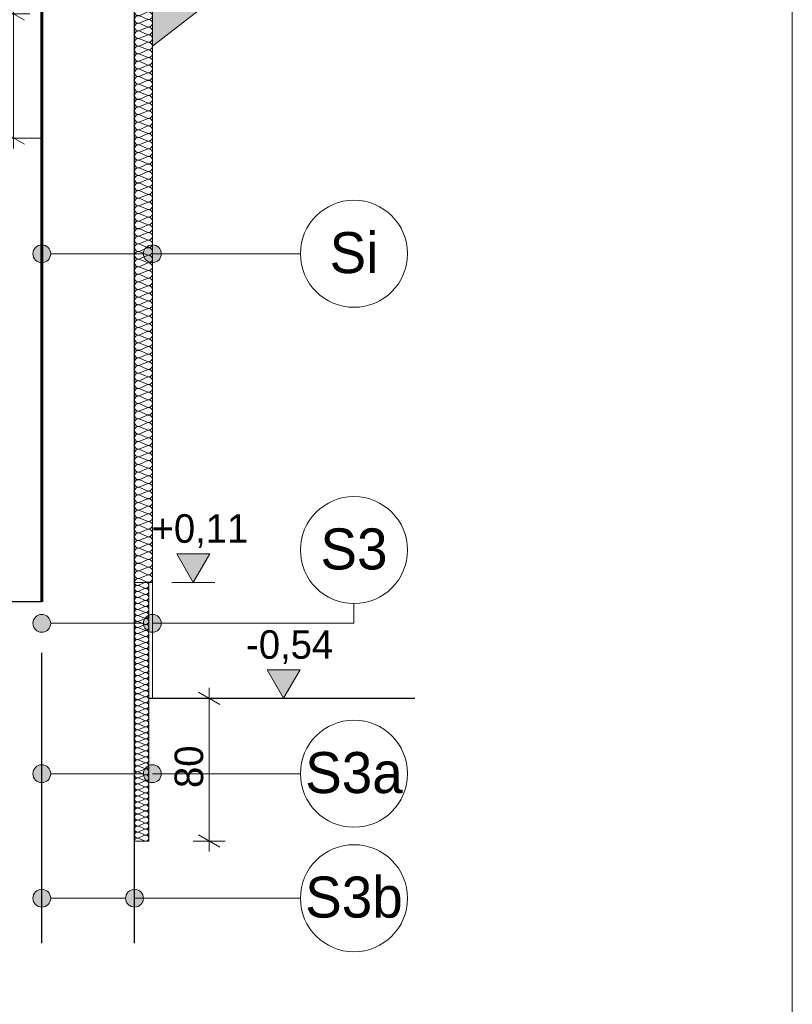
# Model space of a CAD drawing. Extents: x -723047 to -356759, y -30024 to 53940.
# Tile 21 of 121: x -686627 to -682297, y -14584 to -9067. Entities that reach past the tile are written whole.
import ezdxf

# ---------------------------------------------------------------- set-up
doc = ezdxf.new("R2010")
doc.units = 0
doc.header["$MEASUREMENT"] = 0
doc.linetypes.add('Przerywana', pattern=[320, 160, -160])
for name, color, linetype, lineweight, true_color in [('Arch kolorystyka_Nr_Pióra__104', 7, 'Continuous', 13, 0x876532), ('Inwent Izolacje_Nr_Pióra__2', 7, 'Continuous', 13, 0x7f7f7f), ('Inwent Izolacje_Nr_Pióra__29', 7, 'Continuous', 9, 0x3dad99), ('INWENT.ŚCIANY_Nr_Pióra__3', 7, 'Continuous', 13, 0xff6600)]:
    doc.layers.add(name, color=color, linetype=linetype, lineweight=lineweight, true_color=true_color)
for name, color, linetype in [('Arch opisy', 7, 'Continuous'), ('Inwent Izolacje', 7, 'Continuous'), ('INWENT WYMIARY', 7, 'Continuous')]:
    doc.layers.add(name, color=color, linetype=linetype)
for name, color, linetype, lineweight in [('Arch opisy_Nr_Pióra__1', 7, 'Continuous', 25), ('Arch opisy_Nr_Pióra__21', 7, 'Continuous', 9), ('ARCH TABELA_Nr_Pióra__21', 7, 'Continuous', 9), ('INWENT BALUSTRADY_Nr_Pióra__21', 7, 'Continuous', 9), ('INWENT KONST. DREWNIANA_Nr_Pióra__1', 7, 'Continuous', 25), ('INWENT TEREN_Nr_Pióra__1', 7, 'Continuous', 25), ('INWENT WYMIARY_Nr_Pióra__21', 7, 'Continuous', 9), ('INWENT. OKNA_Nr_Pióra__21', 7, 'Continuous', 9), ('INWENT.ŚCIANY_Nr_Pióra__1', 7, 'Continuous', 25), ('INWENT.ŚCIANY_Nr_Pióra__20', 1, 'Continuous', 60), ('INWENT.ŚCIANY_Nr_Pióra__21', 7, 'Continuous', 9)]:
    doc.layers.add(name, color=color, linetype=linetype, lineweight=lineweight)
doc.styles.add('GENERATED_STYLE_2', font='txt')
doc.styles.add('GENERATED_STYLE_4', font='txt')
doc.dimstyles.new('GENERATED_STYLE__2', dxfattribs={"dimtxt": 160.000002, "dimasz": 91.2, "dimexe": 0.18, "dimexo": 0, "dimgap": 0.09, "dimtad": 1, "dimdec": 0, "dimlfac": 0.1, "dimzin": 0, "dimdsep": 46, "dimtxsty": 'GENERATED_STYLE_2', "dimblk": 'ARROWHEAD_2', "dimblk1": 'ARROWHEAD_2', "dimblk2": 'ARROWHEAD_2', "dimcen": 0.09, "dimclrd": 7, "dimclre": 7, "dimclrt": 7, "dimazin": 0, "dimtfac": 1, "dimtdec": 4, "dimtmove": 0, "dimatfit": 3, "dimfxl": 0, "dimtolj": 1, "dimtzin": 0, "dimarcsym": 0})

# ---------------------------------------------------------------- blocks, each defined once
blk = doc.blocks.new('Izolacja cieplna 14_250', base_point=(-685983.4, -8809.6))
at = {"layer": 'Inwent Izolacje_Nr_Pióra__2', "linetype": 'Continuous'}
for p, q in [((-685913.2, -8811.4), (-685953.6, -8829.1)), ((-685953.6, -8832.7), (-685913.2, -8850.4)), ((-685913.2, -8854), (-685953.6, -8871.8)), ((-685953.6, -8875.3), (-685913.2, -8893.1)), ((-685913.2, -8896.7), (-685953.6, -8914.4)), ((-685953.6, -8918), (-685913.2, -8935.7)), ((-685913.2, -8939.3), (-685953.6, -8957)), ((-685953.6, -8960.6), (-685913.2, -8978.3)), ((-685913.2, -8981.9), (-685953.6, -8999.6)), ((-685953.6, -9003.2), (-685913.2, -9020.9)), ((-685913.2, -9024.5), (-685953.6, -9042.3)), ((-685953.6, -9045.8), (-685913.2, -9063.6)), ((-685913.2, -9067.2), (-685953.6, -9084.9)), ((-685953.6, -9088.5), (-685913.2, -9106.2)), ((-685913.2, -9109.8), (-685953.6, -9127.5)), ((-685953.6, -9131.1), (-685913.2, -9148.8)), ((-685913.2, -9152.4), (-685953.6, -9170.1)), ((-685953.6, -9173.7), (-685913.2, -9191.4)), ((-685913.2, -9195), (-685953.6, -9212.8)), ((-685953.6, -9216.3), (-685913.2, -9234.1)), ((-685913.2, -9237.7), (-685953.6, -9255.4)), ((-685953.6, -9259), (-685913.2, -9276.7)), ((-685913.2, -9280.3), (-685953.6, -9298)), ((-685953.6, -9301.6), (-685913.2, -9319.3)), ((-685913.2, -9322.9), (-685953.6, -9340.6)), ((-685953.6, -9344.2), (-685913.2, -9361.9)), ((-685913.2, -9365.5), (-685953.6, -9383.3)), ((-685953.6, -9386.8), (-685913.2, -9404.6)), ((-685913.2, -9408.2), (-685953.6, -9425.9)), ((-685953.6, -9429.5), (-685913.2, -9447.2)), ((-685913.2, -9450.8), (-685953.6, -9468.5)), ((-685953.6, -9472.1), (-685913.2, -9489.8)), ((-685913.2, -9493.4), (-685953.6, -9511.1)), ((-685953.6, -9514.7), (-685913.2, -9532.4)), ((-685913.2, -9536), (-685953.6, -9553.8)), ((-685953.6, -9557.3), (-685913.2, -9575.1)), ((-685913.2, -9578.7), (-685953.6, -9596.4)), ((-685953.6, -9600), (-685913.2, -9617.7)), ((-685913.2, -9621.3), (-685953.6, -9639)), ((-685953.6, -9642.6), (-685913.2, -9660.3)), ((-685913.2, -9663.9), (-685953.6, -9681.6)), ((-685953.6, -9685.2), (-685913.2, -9702.9)), ((-685913.2, -9706.5), (-685953.6, -9724.3)), ((-685953.6, -9727.8), (-685913.2, -9745.6)), ((-685913.2, -9749.2), (-685953.6, -9766.9)), ((-685953.6, -9770.5), (-685913.2, -9788.2)), ((-685913.2, -9791.8), (-685953.6, -9809.5)), ((-685953.6, -9813.1), (-685913.2, -9830.8)), ((-685913.2, -9834.4), (-685953.6, -9852.1)), ((-685953.6, -9855.7), (-685913.2, -9873.4)), ((-685913.2, -9877), (-685953.6, -9894.8)), ((-685953.6, -9898.3), (-685913.2, -9916.1)), ((-685913.2, -9919.7), (-685953.6, -9937.4)), ((-685953.6, -9941), (-685913.2, -9958.7)), ((-685913.2, -9962.3), (-685953.6, -9980)), ((-685953.6, -9983.6), (-685913.2, -10001.3)), ((-685913.2, -10004.9), (-685953.6, -10022.6)), ((-685953.6, -10026.2), (-685913.2, -10043.9)), ((-685913.2, -10047.5), (-685953.6, -10065.3)), ((-685953.6, -10068.8), (-685913.2, -10086.6)), ((-685913.2, -10090.2), (-685953.6, -10107.9)), ((-685953.6, -10111.5), (-685913.2, -10129.2)), ((-685913.2, -10132.8), (-685953.6, -10150.5)), ((-685953.6, -10154.1), (-685913.2, -10171.8)), ((-685913.2, -10175.4), (-685953.6, -10193.1)), ((-685953.6, -10196.7), (-685913.2, -10214.4)), ((-685913.2, -10218), (-685953.6, -10235.8)), ((-685953.6, -10239.3), (-685913.2, -10257.1)), ((-685913.2, -10260.7), (-685953.6, -10278.4)), ((-685953.6, -10282), (-685913.2, -10299.7)), ((-685913.2, -10303.3), (-685953.6, -10321)), ((-685953.6, -10324.6), (-685913.2, -10342.3)), ((-685913.2, -10345.9), (-685953.6, -10363.6)), ((-685953.6, -10367.2), (-685913.2, -10384.9)), ((-685913.2, -10388.5), (-685953.6, -10406.3)), ((-685953.6, -10409.8), (-685913.2, -10427.6)), ((-685913.2, -10431.2), (-685953.6, -10448.9)), ((-685953.6, -10452.5), (-685913.2, -10470.2)), ((-685913.2, -10473.8), (-685953.6, -10491.5)), ((-685953.6, -10495.1), (-685913.2, -10512.8)), ((-685913.2, -10516.4), (-685953.6, -10534.1)), ((-685953.6, -10537.7), (-685913.2, -10555.4)), ((-685913.2, -10559), (-685953.6, -10576.8)), ((-685953.6, -10580.3), (-685913.2, -10598.1)), ((-685913.2, -10601.7), (-685953.6, -10619.4)), ((-685953.6, -10623), (-685913.2, -10640.7)), ((-685913.2, -10644.3), (-685953.6, -10662)), ((-685953.6, -10665.6), (-685913.2, -10683.3)), ((-685913.2, -10686.9), (-685953.6, -10704.6)), ((-685953.6, -10708.2), (-685913.2, -10725.9)), ((-685913.2, -10729.5), (-685953.6, -10747.3)), ((-685953.6, -10750.8), (-685913.2, -10768.6)), ((-685913.2, -10772.2), (-685953.6, -10789.9)), ((-685953.6, -10793.5), (-685913.2, -10811.2)), ((-685913.2, -10814.8), (-685953.6, -10832.5)), ((-685953.6, -10836.1), (-685913.2, -10853.8)), ((-685913.2, -10857.4), (-685953.6, -10875.1)), ((-685953.6, -10878.7), (-685913.2, -10896.4)), ((-685913.2, -10900), (-685953.6, -10917.8)), ((-685953.6, -10921.3), (-685913.2, -10939.1)), ((-685913.2, -10942.7), (-685953.6, -10960.4)), ((-685953.6, -10964), (-685913.2, -10981.7)), ((-685913.2, -10985.3), (-685953.6, -11003)), ((-685953.6, -11006.6), (-685913.2, -11024.3)), ((-685913.2, -11027.9), (-685953.6, -11045.6)), ((-685953.6, -11049.2), (-685913.2, -11066.9)), ((-685913.2, -11070.5), (-685953.6, -11088.3)), ((-685953.6, -11091.8), (-685913.2, -11109.6)), ((-685913.2, -11113.2), (-685953.6, -11130.9)), ((-685953.6, -11134.5), (-685913.2, -11152.2)), ((-685913.2, -11155.8), (-685953.6, -11173.5)), ((-685953.6, -11177.1), (-685913.2, -11194.8)), ((-685913.2, -11198.4), (-685953.6, -11216.1)), ((-685953.6, -11219.7), (-685913.2, -11237.4)), ((-685913.2, -11241), (-685953.6, -11258.8)), ((-685953.6, -11262.3), (-685913.2, -11280.1)), ((-685913.2, -11283.7), (-685953.6, -11301.4)), ((-685953.6, -11305), (-685913.2, -11322.7)), ((-685913.2, -11326.3), (-685953.6, -11344)), ((-685953.6, -11347.6), (-685913.2, -11365.3)), ((-685913.2, -11368.9), (-685953.6, -11386.6)), ((-685953.6, -11390.2), (-685913.2, -11407.9)), ((-685913.2, -11411.5), (-685953.6, -11429.3)), ((-685953.6, -11432.8), (-685913.2, -11450.6)), ((-685913.2, -11454.2), (-685953.6, -11471.9)), ((-685953.6, -11475.5), (-685913.2, -11493.2)), ((-685913.2, -11496.8), (-685953.6, -11514.5)), ((-685953.6, -11518.1), (-685913.2, -11535.8)), ((-685913.2, -11539.4), (-685953.6, -11557.1)), ((-685953.6, -11560.7), (-685913.2, -11578.4)), ((-685913.2, -11582), (-685953.6, -11599.8)), ((-685953.6, -11603.3), (-685913.2, -11621.1)), ((-685913.2, -11624.7), (-685953.6, -11642.4)), ((-685953.6, -11646), (-685913.2, -11663.7)), ((-685913.2, -11667.3), (-685953.6, -11685)), ((-685953.6, -11688.6), (-685913.2, -11706.3)), ((-685913.2, -11709.9), (-685953.6, -11727.6)), ((-685953.6, -11731.2), (-685913.2, -11748.9)), ((-685913.2, -11752.5), (-685953.6, -11770.3)), ((-685953.6, -11773.8), (-685913.2, -11791.6)), ((-685913.2, -11795.2), (-685953.6, -11812.9)), ((-685953.6, -11816.5), (-685913.2, -11834.2)), ((-685913.2, -11837.8), (-685953.6, -11855.5)), ((-685953.6, -11859.1), (-685913.2, -11876.8)), ((-685913.2, -11880.4), (-685953.6, -11898.1)), ((-685953.6, -11901.7), (-685913.2, -11919.4)), ((-685913.2, -11923), (-685953.6, -11940.8)), ((-685953.6, -11944.3), (-685913.2, -11962.1)), ((-685913.2, -11965.7), (-685953.6, -11983.4)), ((-685953.6, -11987), (-685913.2, -12004.7)), ((-685913.2, -12008.3), (-685953.6, -12026)), ((-685953.6, -12029.6), (-685913.2, -12047.3)), ((-685913.2, -12050.9), (-685953.6, -12068.6)), ((-685953.6, -12072.2), (-685913.2, -12089.9)), ((-685913.2, -12093.5), (-685953.6, -12111.3)), ((-685953.6, -12114.8), (-685913.2, -12132.6)), ((-685913.2, -12136.2), (-685953.6, -12153.9)), ((-685953.6, -12157.5), (-685913.2, -12175.2)), ((-685913.2, -12178.8), (-685953.6, -12196.5)), ((-685953.6, -12200.1), (-685913.2, -12217.8))]:
    blk.add_line(p, q, dxfattribs=at)
for centre, start_param, end_param in [((-685962.1, -8809.6), 4.712389, 6.695979), ((-685904.7, -8830.9), 5.870392, 9.837571), ((-685962.1, -8852.2), 2.7288, 6.695979), ((-685962.1, -8894.9), 2.7288, 6.695979), ((-685904.7, -8873.6), 5.870392, 9.837571), ((-685962.1, -8937.5), 2.7288, 6.695979), ((-685904.7, -8916.2), 5.870392, 9.837571), ((-685904.7, -8958.8), 5.870392, 9.837571), ((-685962.1, -8980.1), 2.7288, 6.695979), ((-685904.7, -9001.4), 5.870392, 9.837571), ((-685962.1, -9022.7), 2.7288, 6.695979), ((-685962.1, -9065.4), 2.7288, 6.695979), ((-685904.7, -9044.1), 5.870392, 9.837571), ((-685962.1, -9108), 2.7288, 6.695979), ((-685904.7, -9086.7), 5.870392, 9.837571), ((-685962.1, -9150.6), 2.7288, 6.695979), ((-685904.7, -9129.3), 5.870392, 9.837571), ((-685904.7, -9171.9), 5.870392, 9.837571), ((-685962.1, -9193.2), 2.7288, 6.695979), ((-685962.1, -9235.9), 2.7288, 6.695979), ((-685904.7, -9214.6), 5.870392, 9.837571), ((-685962.1, -9278.5), 2.7288, 6.695979), ((-685904.7, -9257.2), 5.870392, 9.837571), ((-685962.1, -9321.1), 2.7288, 6.695979), ((-685904.7, -9299.8), 5.870392, 9.837571), ((-685904.7, -9342.4), 5.870392, 9.837571), ((-685962.1, -9363.7), 2.7288, 6.695979), ((-685904.7, -9385.1), 5.870392, 9.837571), ((-685962.1, -9406.4), 2.7288, 6.695979), ((-685962.1, -9449), 2.7288, 6.695979), ((-685904.7, -9427.7), 5.870392, 9.837571), ((-685962.1, -9491.6), 2.7288, 6.695979), ((-685904.7, -9470.3), 5.870392, 9.837571), ((-685904.7, -9512.9), 5.870392, 9.837571), ((-685962.1, -9534.2), 2.7288, 6.695979), ((-685904.7, -9555.6), 5.870392, 9.837571), ((-685962.1, -9576.9), 2.7288, 6.695979), ((-685962.1, -9619.5), 2.7288, 6.695979), ((-685904.7, -9598.2), 5.870392, 9.837571), ((-685962.1, -9662.1), 2.7288, 6.695979), ((-685904.7, -9640.8), 5.870392, 9.837571), ((-685962.1, -9704.7), 2.7288, 6.695979), ((-685904.7, -9683.4), 5.870392, 9.837571), ((-685904.7, -9726.1), 5.870392, 9.837571), ((-685962.1, -9747.4), 2.7288, 6.695979), ((-685904.7, -9768.7), 5.870392, 9.837571), ((-685962.1, -9790), 2.7288, 6.695979), ((-685962.1, -9832.6), 2.7288, 6.695979), ((-685904.7, -9811.3), 5.870392, 9.837571), ((-685962.1, -9875.2), 2.7288, 6.695979), ((-685904.7, -9853.9), 5.870392, 9.837571), ((-685904.7, -9896.6), 5.870392, 9.837571), ((-685962.1, -9917.9), 2.7288, 6.695979), ((-685904.7, -9939.2), 5.870392, 9.837571), ((-685962.1, -9960.5), 2.7288, 6.695979), ((-685962.1, -10003.1), 2.7288, 6.695979), ((-685904.7, -9981.8), 5.870392, 9.837571), ((-685962.1, -10045.7), 2.7288, 6.695979), ((-685904.7, -10024.4), 5.870392, 9.837571), ((-685962.1, -10088.4), 2.7288, 6.695979), ((-685904.7, -10067.1), 5.870392, 9.837571), ((-685904.7, -10109.7), 5.870392, 9.837571), ((-685962.1, -10131), 2.7288, 6.695979), ((-685962.1, -10173.6), 2.7288, 6.695979), ((-685904.7, -10152.3), 5.870392, 9.837571), ((-685962.1, -10216.2), 2.7288, 6.695979), ((-685904.7, -10194.9), 5.870392, 9.837571), ((-685962.1, -10258.9), 2.7288, 6.695979), ((-685904.7, -10237.6), 5.870392, 9.837571), ((-685904.7, -10280.2), 5.870392, 9.837571), ((-685962.1, -10301.5), 2.7288, 6.695979), ((-685904.7, -10322.8), 5.870392, 9.837571), ((-685962.1, -10344.1), 2.7288, 6.695979), ((-685962.1, -10386.7), 2.7288, 6.695979), ((-685904.7, -10365.4), 5.870392, 9.837571), ((-685962.1, -10429.4), 2.7288, 6.695979), ((-685904.7, -10408.1), 5.870392, 9.837571), ((-685904.7, -10450.7), 5.870392, 9.837571), ((-685962.1, -10472), 2.7288, 6.695979), ((-685904.7, -10493.3), 5.870392, 9.837571), ((-685962.1, -10514.6), 2.7288, 6.695979), ((-685962.1, -10557.2), 2.7288, 6.695979), ((-685904.7, -10535.9), 5.870392, 9.837571), ((-685962.1, -10599.9), 2.7288, 6.695979), ((-685904.7, -10578.6), 5.870392, 9.837571), ((-685962.1, -10642.5), 2.7288, 6.695979), ((-685904.7, -10621.2), 5.870392, 9.837571), ((-685904.7, -10663.8), 5.870392, 9.837571), ((-685962.1, -10685.1), 2.7288, 6.695979), ((-685962.1, -10727.7), 2.7288, 6.695979), ((-685904.7, -10706.4), 5.870392, 9.837571), ((-685962.1, -10770.4), 2.7288, 6.695979), ((-685904.7, -10749.1), 5.870392, 9.837571), ((-685962.1, -10813), 2.7288, 6.695979), ((-685904.7, -10791.7), 5.870392, 9.837571), ((-685904.7, -10834.3), 5.870392, 9.837571), ((-685962.1, -10855.6), 2.7288, 6.695979), ((-685904.7, -10876.9), 5.870392, 9.837571), ((-685962.1, -10898.2), 2.7288, 6.695979), ((-685962.1, -10940.9), 2.7288, 6.695979), ((-685904.7, -10919.6), 5.870392, 9.837571), ((-685962.1, -10983.5), 2.7288, 6.695979), ((-685904.7, -10962.2), 5.870392, 9.837571), ((-685962.1, -11026.1), 2.7288, 6.695979), ((-685904.7, -11004.8), 5.870392, 9.837571), ((-685904.7, -11047.4), 5.870392, 9.837571), ((-685962.1, -11068.7), 2.7288, 6.695979), ((-685962.1, -11111.4), 2.7288, 6.695979), ((-685904.7, -11090.1), 5.870392, 9.837571), ((-685962.1, -11154), 2.7288, 6.695979), ((-685904.7, -11132.7), 5.870392, 9.837571), ((-685962.1, -11196.6), 2.7288, 6.695979), ((-685904.7, -11175.3), 5.870392, 9.837571), ((-685904.7, -11217.9), 5.870392, 9.837571), ((-685962.1, -11239.2), 2.7288, 6.695979), ((-685904.7, -11260.6), 5.870392, 9.837571), ((-685962.1, -11281.9), 2.7288, 6.695979), ((-685962.1, -11324.5), 2.7288, 6.695979), ((-685904.7, -11303.2), 5.870392, 9.837571), ((-685962.1, -11367.1), 2.7288, 6.695979), ((-685904.7, -11345.8), 5.870392, 9.837571), ((-685904.7, -11388.4), 5.870392, 9.837571), ((-685962.1, -11409.7), 2.7288, 6.695979), ((-685904.7, -11431.1), 5.870392, 9.837571), ((-685962.1, -11452.4), 2.7288, 6.695979), ((-685962.1, -11495), 2.7288, 6.695979), ((-685904.7, -11473.7), 5.870392, 9.837571), ((-685962.1, -11537.6), 2.7288, 6.695979), ((-685904.7, -11516.3), 5.870392, 9.837571), ((-685962.1, -11580.2), 2.7288, 6.695979), ((-685904.7, -11558.9), 5.870392, 9.837571), ((-685904.7, -11601.6), 5.870392, 9.837571), ((-685962.1, -11622.9), 2.7288, 6.695979), ((-685962.1, -11665.5), 2.7288, 6.695979), ((-685904.7, -11644.2), 5.870392, 9.837571), ((-685962.1, -11708.1), 2.7288, 6.695979), ((-685904.7, -11686.8), 5.870392, 9.837571), ((-685962.1, -11750.7), 2.7288, 6.695979), ((-685904.7, -11729.4), 5.870392, 9.837571), ((-685904.7, -11772.1), 5.870392, 9.837571), ((-685962.1, -11793.4), 2.7288, 6.695979), ((-685904.7, -11814.7), 5.870392, 9.837571), ((-685962.1, -11836), 2.7288, 6.695979), ((-685962.1, -11878.6), 2.7288, 6.695979), ((-685904.7, -11857.3), 5.870392, 9.837571), ((-685962.1, -11921.2), 2.7288, 6.695979), ((-685904.7, -11899.9), 5.870392, 9.837571), ((-685962.1, -11963.9), 2.7288, 6.695979), ((-685904.7, -11942.6), 5.870392, 9.837571), ((-685904.7, -11985.2), 5.870392, 9.837571), ((-685962.1, -12006.5), 2.7288, 6.695979), ((-685962.1, -12049.1), 2.7288, 6.695979), ((-685904.7, -12027.8), 5.870392, 9.837571), ((-685962.1, -12091.7), 2.7288, 6.695979), ((-685904.7, -12070.4), 5.870392, 9.837571), ((-685962.1, -12134.4), 2.7288, 6.695979), ((-685904.7, -12113.1), 5.870392, 9.837571), ((-685904.7, -12155.7), 5.870392, 9.837571), ((-685962.1, -12177), 2.7288, 6.695979), ((-685904.7, -12198.3), 5.870392, 9.837571), ((-685962.1, -12219.6), 2.7288, 4.712389)]:
    blk.add_ellipse(centre, major_axis=(0, -21.3), ratio=0.997903, start_param=start_param, end_param=end_param, dxfattribs=at)
blk = doc.blocks.new('Izolacja cieplna 14_273', base_point=(-685983.4, -12219.6))
at = {"layer": 'Inwent Izolacje_Nr_Pióra__29', "linetype": 'Continuous'}
for p, q in [((-685927.3, -12221), (-685959.6, -12235.1)), ((-685959.6, -12237.9), (-685927.3, -12251.9)), ((-685927.3, -12254.8), (-685959.6, -12268.8)), ((-685959.6, -12271.6), (-685927.3, -12285.6)), ((-685927.3, -12288.5), (-685959.6, -12302.5)), ((-685959.6, -12305.3), (-685927.3, -12319.4)), ((-685927.3, -12322.2), (-685959.6, -12336.2)), ((-685959.6, -12339.1), (-685927.3, -12353.1)), ((-685927.3, -12355.9), (-685959.6, -12369.9)), ((-685959.6, -12372.8), (-685927.3, -12386.8)), ((-685927.3, -12389.6), (-685959.6, -12403.7)), ((-685959.6, -12406.5), (-685927.3, -12420.5)), ((-685927.3, -12423.4), (-685959.6, -12437.4)), ((-685959.6, -12440.2), (-685927.3, -12454.2)), ((-685927.3, -12457.1), (-685959.6, -12471.1)), ((-685959.6, -12473.9), (-685927.3, -12488)), ((-685927.3, -12490.8), (-685959.6, -12504.8)), ((-685959.6, -12507.7), (-685927.3, -12521.7)), ((-685927.3, -12524.5), (-685959.6, -12538.5)), ((-685959.6, -12541.4), (-685927.3, -12555.4)), ((-685927.3, -12558.2), (-685959.6, -12572.3)), ((-685959.6, -12575.1), (-685927.3, -12589.1)), ((-685927.3, -12592), (-685959.6, -12606)), ((-685959.6, -12608.8), (-685927.3, -12622.8)), ((-685927.3, -12625.7), (-685959.6, -12639.7)), ((-685959.6, -12642.5), (-685927.3, -12656.6)), ((-685927.3, -12659.4), (-685959.6, -12673.4)), ((-685959.6, -12676.3), (-685927.3, -12690.3)), ((-685927.3, -12693.1), (-685959.6, -12707.2)), ((-685959.6, -12710), (-685927.3, -12724)), ((-685927.3, -12726.8), (-685959.6, -12740.9)), ((-685959.6, -12743.7), (-685927.3, -12757.7)), ((-685927.3, -12760.6), (-685959.6, -12774.6)), ((-685959.6, -12777.4), (-685927.3, -12791.5)), ((-685927.3, -12794.3), (-685959.6, -12808.3)), ((-685959.6, -12811.1), (-685927.3, -12825.2)), ((-685927.3, -12828), (-685959.6, -12842)), ((-685959.6, -12844.9), (-685927.3, -12858.9)), ((-685927.3, -12861.7), (-685959.6, -12875.8)), ((-685959.6, -12878.6), (-685927.3, -12892.6)), ((-685927.3, -12895.4), (-685959.6, -12909.5)), ((-685959.6, -12912.3), (-685927.3, -12926.3)), ((-685927.3, -12929.2), (-685959.6, -12943.2)), ((-685959.6, -12946), (-685927.3, -12960.1)), ((-685927.3, -12962.9), (-685959.6, -12976.9)), ((-685959.6, -12979.8), (-685927.3, -12993.8)), ((-685927.3, -12996.6), (-685959.6, -13010.6)), ((-685959.6, -13013.5), (-685927.3, -13027.5)), ((-685927.3, -13030.3), (-685959.6, -13044.4)), ((-685959.6, -13047.2), (-685927.3, -13061.2)), ((-685927.3, -13064.1), (-685959.6, -13078.1)), ((-685959.6, -13080.9), (-685927.3, -13094.9)), ((-685927.3, -13097.8), (-685959.6, -13111.8)), ((-685959.6, -13114.6), (-685927.3, -13128.7)), ((-685927.3, -13131.5), (-685959.6, -13145.5)), ((-685959.6, -13148.4), (-685927.3, -13162.4)), ((-685927.3, -13165.2), (-685959.6, -13179.2)), ((-685959.6, -13182.1), (-685927.3, -13196.1)), ((-685927.3, -13198.9), (-685959.6, -13213)), ((-685959.6, -13215.8), (-685927.3, -13229.8)), ((-685927.3, -13232.7), (-685959.6, -13246.7)), ((-685959.6, -13249.5), (-685927.3, -13263.5)), ((-685927.3, -13266.4), (-685959.6, -13280.4)), ((-685959.6, -13283.2), (-685927.3, -13297.3)), ((-685927.3, -13300.1), (-685959.6, -13314.1)), ((-685959.6, -13317), (-685927.3, -13331)), ((-685927.3, -13333.8), (-685959.6, -13347.8)), ((-685959.6, -13350.7), (-685927.3, -13364.7)), ((-685927.3, -13367.5), (-685959.6, -13381.6)), ((-685959.6, -13384.4), (-685927.3, -13398.4)), ((-685927.3, -13401.3), (-685959.6, -13415.3)), ((-685959.6, -13418.1), (-685927.3, -13432.2)), ((-685927.3, -13435), (-685959.6, -13449)), ((-685959.6, -13451.8), (-685927.3, -13465.9)), ((-685927.3, -13468.7), (-685959.6, -13482.7)), ((-685959.6, -13485.6), (-685927.3, -13499.6)), ((-685927.3, -13502.4), (-685959.6, -13516.5)), ((-685959.6, -13519.3), (-685927.3, -13533.3)), ((-685927.3, -13536.1), (-685959.6, -13550.2)), ((-685959.6, -13553), (-685927.3, -13567)), ((-685927.3, -13569.9), (-685959.6, -13583.9)), ((-685959.6, -13586.7), (-685927.3, -13600.8)), ((-685927.3, -13603.6), (-685959.6, -13617.6)), ((-685959.6, -13620.4), (-685927.3, -13634.5)), ((-685927.3, -13637.3), (-685959.6, -13651.3)), ((-685959.6, -13654.2), (-685927.3, -13668.2))]:
    blk.add_line(p, q, dxfattribs=at)
for centre, start_param, end_param in [((-685966.4, -12253.3), 1.158004, 5.125183), ((-685966.4, -12219.6), 3.141593, 5.125182), ((-685920.4, -12236.5), 4.299595, 8.266775), ((-685966.4, -12287.1), 1.158004, 5.125183), ((-685966.4, -12320.8), 1.158004, 5.125183), ((-685920.4, -12270.2), 4.299595, 8.266775), ((-685920.4, -12303.9), 4.299595, 8.266775), ((-685966.4, -12354.5), 1.158004, 5.125183), ((-685920.4, -12337.6), 4.299595, 8.266775), ((-685920.4, -12371.4), 4.299595, 8.266775), ((-685966.4, -12388.2), 1.158004, 5.125183), ((-685966.4, -12421.9), 1.158004, 5.125183), ((-685920.4, -12405.1), 4.299595, 8.266775), ((-685966.4, -12455.7), 1.158004, 5.125183), ((-685920.4, -12438.8), 4.299595, 8.266775), ((-685920.4, -12472.5), 4.299595, 8.266775), ((-685966.4, -12489.4), 1.158004, 5.125183), ((-685966.4, -12523.1), 1.158004, 5.125183), ((-685920.4, -12506.2), 4.299595, 8.266775), ((-685920.4, -12540), 4.299595, 8.266775), ((-685966.4, -12556.8), 1.158004, 5.125183), ((-685966.4, -12590.5), 1.158004, 5.125183), ((-685920.4, -12573.7), 4.299595, 8.266775), ((-685966.4, -12624.3), 1.158004, 5.125183), ((-685920.4, -12607.4), 4.299595, 8.266775), ((-685920.4, -12641.1), 4.299595, 8.266775), ((-685966.4, -12658), 1.158004, 5.125183), ((-685966.4, -12691.7), 1.158004, 5.125183), ((-685920.4, -12674.8), 4.299595, 8.266775), ((-685920.4, -12708.6), 4.299595, 8.266775), ((-685966.4, -12725.4), 1.158004, 5.125183), ((-685966.4, -12759.1), 1.158004, 5.125183), ((-685920.4, -12742.3), 4.299595, 8.266775), ((-685966.4, -12792.9), 1.158004, 5.125183), ((-685920.4, -12776), 4.299595, 8.266775), ((-685920.4, -12809.7), 4.299595, 8.266775), ((-685966.4, -12826.6), 1.158004, 5.125183), ((-685966.4, -12860.3), 1.158004, 5.125183), ((-685920.4, -12843.5), 4.299595, 8.266775), ((-685966.4, -12894), 1.158004, 5.125183), ((-685966.4, -12927.8), 1.158004, 5.125183), ((-685920.4, -12877.2), 4.299595, 8.266775), ((-685920.4, -12910.9), 4.299595, 8.266775), ((-685966.4, -12961.5), 1.158004, 5.125183), ((-685920.4, -12944.6), 4.299595, 8.266775), ((-685920.4, -12978.3), 4.299595, 8.266775), ((-685966.4, -12995.2), 1.158004, 5.125183), ((-685966.4, -13028.9), 1.158004, 5.125183), ((-685920.4, -13012.1), 4.299595, 8.266775), ((-685966.4, -13062.6), 1.158004, 5.125183), ((-685920.4, -13045.8), 4.299595, 8.266775), ((-685920.4, -13079.5), 4.299595, 8.266775), ((-685966.4, -13096.4), 1.158004, 5.125183), ((-685966.4, -13130.1), 1.158004, 5.125183), ((-685920.4, -13113.2), 4.299595, 8.266775), ((-685920.4, -13146.9), 4.299595, 8.266775), ((-685966.4, -13163.8), 1.158004, 5.125183), ((-685966.4, -13197.5), 1.158004, 5.125183), ((-685920.4, -13180.7), 4.299595, 8.266775), ((-685966.4, -13231.2), 1.158004, 5.125183), ((-685920.4, -13214.4), 4.299595, 8.266775), ((-685920.4, -13248.1), 4.299595, 8.266775), ((-685966.4, -13265), 1.158004, 5.125183), ((-685966.4, -13298.7), 1.158004, 5.125183), ((-685920.4, -13281.8), 4.299595, 8.266775), ((-685920.4, -13315.5), 4.299595, 8.266775), ((-685966.4, -13332.4), 1.158004, 5.125183), ((-685966.4, -13366.1), 1.158004, 5.125183), ((-685920.4, -13349.3), 4.299595, 8.266775), ((-685966.4, -13399.8), 1.158004, 5.125183), ((-685920.4, -13383), 4.299595, 8.266775), ((-685920.4, -13416.7), 4.299595, 8.266775), ((-685966.4, -13433.6), 1.158004, 5.125183), ((-685966.4, -13467.3), 1.158004, 5.125183), ((-685920.4, -13450.4), 4.299595, 8.266775), ((-685966.4, -13501), 1.158004, 5.125183), ((-685966.4, -13534.7), 1.158004, 5.125183), ((-685920.4, -13484.1), 4.299595, 8.266775), ((-685920.4, -13517.9), 4.299595, 8.266775), ((-685966.4, -13568.5), 1.158004, 5.125183), ((-685920.4, -13551.6), 4.299595, 8.266775), ((-685920.4, -13585.3), 4.299595, 8.266775), ((-685966.4, -13602.2), 1.158004, 5.125183), ((-685966.4, -13635.9), 1.158004, 5.125183), ((-685920.4, -13619), 4.299595, 8.266775), ((-685966.4, -13669.6), 1.158004, 3.141593), ((-685920.4, -13652.8), 4.299595, 8.266775)]:
    blk.add_ellipse(centre, major_axis=(17, 0), ratio=0.990962, start_param=start_param, end_param=end_param, dxfattribs=at)
blk = doc.blocks.new('Wymiary_249', base_point=(-685147.9, -12869.6))
at = {"layer": 'INWENT WYMIARY_Nr_Pióra__21', "linetype": 'Continuous'}
blk.add_hatch(color=256, dxfattribs=at).paths.add_polyline_path([(-685147.9, -12869.6), (-685240.7, -12709.6), (-685055.1, -12709.6)], flags=0)
for p, q in [((-685147.9, -12869.6), (-685240.7, -12709.6)), ((-685240.7, -12709.6), (-685055.1, -12709.6)), ((-685055.1, -12709.6), (-685147.9, -12869.6)), ((-685147.9, -12869.6), (-685267.9, -12869.6)), ((-685147.9, -12869.6), (-685027.9, -12869.6))]:
    blk.add_line(p, q, dxfattribs=at)
at = {"layer": 'INWENT WYMIARY_Nr_Pióra__21', "insert": (-685358, -12677.6), "char_height": 160, "attachment_point": 7, "style": 'GENERATED_STYLE_2'}
blk.add_mtext('{-0,54}', dxfattribs=at)
blk = doc.blocks.new('*D1116')
at = {"layer": 'INWENT WYMIARY_Nr_Pióra__21', "linetype": 'Continuous'}
for p, q in [((-686661, -9034.6), (-686661, -8976)), ((-686571, -9034.6), (-686751, -9034.6)), ((-686601, -9069.3), (-686721, -9000)), ((-686661, -9729.6), (-686661, -9034.6)), ((-686721, -9695), (-686601, -9764.3)), ((-686571, -9729.6), (-686751, -9729.6)), ((-686661, -9788.3), (-686661, -9729.6))]:
    blk.add_line(p, q, dxfattribs=at)
at = {"layer": 'INWENT WYMIARY_Nr_Pióra__21', "insert": (-686693, -9484.5), "char_height": 160, "attachment_point": 7, "rotation": 90, "style": 'GENERATED_STYLE_2'}
blk.add_mtext('{69}', dxfattribs=at)
blk = doc.blocks.new('ARROWHEAD_2')
at = {"color": 0, "linetype": 'Continuous', "lineweight": 0}
for p, q in [((-0.378, -0.655), (0.378, 0.655)), ((0, 0), (-1, 0))]:
    blk.add_line(p, q, dxfattribs=at)
blk = doc.blocks.new('*D1127')
at = {"layer": 'INWENT WYMIARY_Nr_Pióra__21', "linetype": 'Continuous'}
for p, q in [((-685504.7, -12904.3), (-685624.7, -12835)), ((-685564.7, -12869.6), (-685564.7, -12810.9)), ((-685474.7, -12869.6), (-685654.7, -12869.6)), ((-685564.7, -13669.6), (-685564.7, -12869.6)), ((-685474.7, -13669.6), (-685654.7, -13669.6)), ((-685624.7, -13635), (-685504.7, -13704.3)), ((-685564.7, -13728.3), (-685564.7, -13669.6))]:
    blk.add_line(p, q, dxfattribs=at)
at = {"layer": 'INWENT WYMIARY_Nr_Pióra__21', "insert": (-685596.7, -13372), "char_height": 160, "attachment_point": 7, "rotation": 90, "style": 'GENERATED_STYLE_2'}
blk.add_mtext('{80}', dxfattribs=at)
blk = doc.blocks.new('Wymiary_279', base_point=(-685654.3, -12219.6))
at = {"layer": 'INWENT WYMIARY_Nr_Pióra__21', "linetype": 'Continuous'}
blk.add_hatch(color=256, dxfattribs=at).paths.add_polyline_path([(-685654.3, -12219.6), (-685747.1, -12059.6), (-685561.5, -12059.6)], flags=0)
for p, q in [((-685654.3, -12219.6), (-685747.1, -12059.6)), ((-685747.1, -12059.6), (-685561.5, -12059.6)), ((-685561.5, -12059.6), (-685654.3, -12219.6)), ((-685654.3, -12219.6), (-685774.3, -12219.6)), ((-685654.3, -12219.6), (-685534.3, -12219.6))]:
    blk.add_line(p, q, dxfattribs=at)
at = {"layer": 'INWENT WYMIARY_Nr_Pióra__21', "insert": (-685887.7, -12027.6), "char_height": 160, "attachment_point": 7, "style": 'GENERATED_STYLE_2'}
blk.add_mtext('{+0,11}', dxfattribs=at)
blk = doc.blocks.new('Linia_197', base_point=(-686503.4, -10378.2))
at = {"layer": 'Arch opisy_Nr_Pióra__21', "linetype": 'Continuous'}
for points in [[(-686453.4, -10378.2), (-686457.2, -10359), (-686468.1, -10342.8), (-686484.3, -10332), (-686503.4, -10328.2), (-686522.5, -10332), (-686538.8, -10342.8), (-686549.6, -10359), (-686553.4, -10378.2), (-686549.6, -10397.3), (-686538.8, -10413.5), (-686522.5, -10424.4), (-686503.4, -10428.2), (-686484.3, -10424.4), (-686468.1, -10413.5), (-686457.2, -10397.3)], [(-685833.4, -10378.2), (-685837.2, -10359), (-685848.1, -10342.8), (-685864.3, -10332), (-685883.4, -10328.2), (-685902.5, -10332), (-685918.8, -10342.8), (-685929.6, -10359), (-685933.4, -10378.2), (-685929.6, -10397.3), (-685918.8, -10413.5), (-685902.5, -10424.4), (-685883.4, -10428.2), (-685864.3, -10424.4), (-685848.1, -10413.5), (-685837.2, -10397.3)]]:
    blk.add_hatch(color=256, dxfattribs=at).paths.add_polyline_path(points, flags=0)
blk.add_line((-686453.4, -10378.2), (-685933.4, -10378.2), dxfattribs=at)
for centre in [(-686503.4, -10378.2), (-685883.4, -10378.2)]:
    blk.add_circle(centre, 50, dxfattribs=at)
blk = doc.blocks.new('Linia_198', base_point=(-685883.4, -10378.2))
at = {"layer": 'Arch opisy_Nr_Pióra__21', "linetype": 'Continuous'}
blk.add_line((-685883.4, -10378.2), (-685053.6, -10378.2), dxfattribs=at)
blk.add_circle((-684753.6, -10378.2), 300, dxfattribs=at)
blk = doc.blocks.new('Linia_219', base_point=(-686503.4, -12449.3))
at = {"layer": 'Arch opisy_Nr_Pióra__21', "linetype": 'Continuous'}
for points in [[(-686453.4, -12449.3), (-686457.2, -12430.2), (-686468.1, -12413.9), (-686484.3, -12403.1), (-686503.4, -12399.3), (-686522.5, -12403.1), (-686538.8, -12413.9), (-686549.6, -12430.2), (-686553.4, -12449.3), (-686549.6, -12468.4), (-686538.8, -12484.6), (-686522.5, -12495.5), (-686503.4, -12499.3), (-686484.3, -12495.5), (-686468.1, -12484.6), (-686457.2, -12468.4)], [(-685833.4, -12449.3), (-685837.2, -12430.2), (-685848.1, -12413.9), (-685864.3, -12403.1), (-685883.4, -12399.3), (-685902.5, -12403.1), (-685918.8, -12413.9), (-685929.6, -12430.2), (-685933.4, -12449.3), (-685929.6, -12468.4), (-685918.8, -12484.6), (-685902.5, -12495.5), (-685883.4, -12499.3), (-685864.3, -12495.5), (-685848.1, -12484.6), (-685837.2, -12468.4)]]:
    blk.add_hatch(color=256, dxfattribs=at).paths.add_polyline_path(points, flags=0)
blk.add_line((-686453.4, -12449.3), (-685933.4, -12449.3), dxfattribs=at)
for centre in [(-686503.4, -12449.3), (-685883.4, -12449.3)]:
    blk.add_circle(centre, 50, dxfattribs=at)
blk = doc.blocks.new('Linia_220', base_point=(-686503.4, -13292))
at = {"layer": 'Arch opisy_Nr_Pióra__21', "linetype": 'Continuous'}
for points in [[(-686453.4, -13292), (-686457.2, -13272.8), (-686468.1, -13256.6), (-686484.3, -13245.8), (-686503.4, -13242), (-686522.5, -13245.8), (-686538.8, -13256.6), (-686549.6, -13272.8), (-686553.4, -13292), (-686549.6, -13311.1), (-686538.8, -13327.3), (-686522.5, -13338.2), (-686503.4, -13342), (-686484.3, -13338.2), (-686468.1, -13327.3), (-686457.2, -13311.1)], [(-685833.4, -13292), (-685837.2, -13272.8), (-685848.1, -13256.6), (-685864.3, -13245.8), (-685883.4, -13242), (-685902.5, -13245.8), (-685918.8, -13256.6), (-685929.6, -13272.8), (-685933.4, -13292), (-685929.6, -13311.1), (-685918.8, -13327.3), (-685902.5, -13338.2), (-685883.4, -13342), (-685864.3, -13338.2), (-685848.1, -13327.3), (-685837.2, -13311.1)]]:
    blk.add_hatch(color=256, dxfattribs=at).paths.add_polyline_path(points, flags=0)
blk.add_line((-686453.4, -13292), (-685933.4, -13292), dxfattribs=at)
for centre in [(-686503.4, -13292), (-685883.4, -13292)]:
    blk.add_circle(centre, 50, dxfattribs=at)
blk = doc.blocks.new('Linia_221', base_point=(-685883.4, -13292))
at = {"layer": 'Arch opisy_Nr_Pióra__21', "linetype": 'Continuous'}
blk.add_line((-685883.4, -13292), (-685053.6, -13292), dxfattribs=at)
blk.add_circle((-684753.6, -13292), 300, dxfattribs=at)
blk = doc.blocks.new('Linia_222', base_point=(-686503.4, -13989.8))
at = {"layer": 'Arch opisy_Nr_Pióra__21', "linetype": 'Continuous'}
for points in [[(-686453.4, -13989.8), (-686457.2, -13970.6), (-686468.1, -13954.4), (-686484.3, -13943.6), (-686503.4, -13939.8), (-686522.5, -13943.6), (-686538.8, -13954.4), (-686549.6, -13970.6), (-686553.4, -13989.8), (-686549.6, -14008.9), (-686538.8, -14025.1), (-686522.5, -14036), (-686503.4, -14039.8), (-686484.3, -14036), (-686468.1, -14025.1), (-686457.2, -14008.9)], [(-685933.4, -13989.8), (-685937.2, -13970.6), (-685948.1, -13954.4), (-685964.3, -13943.6), (-685983.4, -13939.8), (-686002.5, -13943.6), (-686018.8, -13954.4), (-686029.6, -13970.6), (-686033.4, -13989.8), (-686029.6, -14008.9), (-686018.8, -14025.1), (-686002.5, -14036), (-685983.4, -14039.8), (-685964.3, -14036), (-685948.1, -14025.1), (-685937.2, -14008.9)]]:
    blk.add_hatch(color=256, dxfattribs=at).paths.add_polyline_path(points, flags=0)
blk.add_line((-686453.4, -13989.8), (-686033.4, -13989.8), dxfattribs=at)
for centre in [(-686503.4, -13989.8), (-685983.4, -13989.8)]:
    blk.add_circle(centre, 50, dxfattribs=at)
blk = doc.blocks.new('Linia_223', base_point=(-685983.4, -13989.8))
at = {"layer": 'Arch opisy_Nr_Pióra__21', "linetype": 'Continuous'}
blk.add_line((-685983.4, -13989.8), (-685053.6, -13989.8), dxfattribs=at)
blk.add_circle((-684753.6, -13989.8), 300, dxfattribs=at)
blk = doc.blocks.new('Linia_224', base_point=(-684753.6, -12449.3))
at = {"layer": 'Arch opisy_Nr_Pióra__21', "linetype": 'Continuous'}
blk.add_line((-684753.6, -12449.3), (-684753.6, -12338.8), dxfattribs=at)
blk.add_circle((-684753.6, -12038.8), 300, dxfattribs=at)

msp = doc.modelspace()

# ---------------------------------------------------------------- hatches: boundary and pattern name
at = {"layer": 'Arch kolorystyka_Nr_Pióra__104', "linetype": 'Continuous', "lineweight": 0, "true_color": 0x21190c}
msp.add_hatch(color=28, dxfattribs=at).paths.add_polyline_path([(-691013.7, -1369.6), (-690253.3, -2506.8), (-686888.3, -7539.8), (-686660.9, -7879.9), (-685816.8, -8539.4), (-685816.8, -8689.4), (-685827, -8710.5), (-685841, -8739.6), (-685843.4, -8744.6), (-685843.4, -8809.6), (-685883.4, -8809.6), (-685883.4, -9214.6), (-685443.4, -8874.6), (-685443.4, -7144.6), (-686430.5, -7144.6), (-686743.4, -7144.6), (-686743.4, -6904.6), (-686743.4, -5679.6), (-688043.4, -5679.6), (-688043.4, -5439.6), (-688043.4, -2949.6), (-689343.4, -2949.6), (-689343.4, -2709.6), (-689343.4, -1369.6), (-690253.3, -1369.6)], flags=0)

# ---------------------------------------------------------------- linework, layer by layer
at = {"layer": 'Arch opisy_Nr_Pióra__21', "linetype": 'Continuous'}
msp.add_line((-685883.4, -12449.3), (-684753.6, -12449.3), dxfattribs=at)
at = {"layer": 'ARCH TABELA_Nr_Pióra__21', "linetype": 'Continuous'}
msp.add_line((-682297, 1872.9), (-682297, -26577.1), dxfattribs=at)
at = {"layer": 'INWENT BALUSTRADY_Nr_Pióra__21', "linetype": 'Continuous'}
msp.add_line((-686503.4, -9729.6), (-687773.4, -9729.6), dxfattribs=at)
at = {"layer": 'INWENT KONST. DREWNIANA_Nr_Pióra__1', "linetype": 'Continuous'}
msp.add_line((-686503.4, -12329.6), (-689523.4, -12329.6), dxfattribs=at)
at = {"layer": 'INWENT TEREN_Nr_Pióra__1', "linetype": 'Continuous'}
msp.add_line((-685903.4, -12869.6), (-684412.5, -12869.6), dxfattribs=at)
at = {"layer": 'INWENT. OKNA_Nr_Pióra__21', "linetype": 'Przerywana'}
msp.add_line((-685883.4, -9214.6), (-685883.4, -8809.6), dxfattribs=at)
at = {"layer": 'INWENT.ŚCIANY_Nr_Pióra__1', "linetype": 'Continuous'}
for p, q in [((-685983.4, -14241.2), (-685983.4, -8809.6)), ((-686503.4, -14241.2), (-686503.4, -12613.9))]:
    msp.add_line(p, q, dxfattribs=at)
at = {"layer": 'INWENT.ŚCIANY_Nr_Pióra__20', "linetype": 'Continuous'}
msp.add_line((-686503.4, -12329.6), (-686503.4, -8744.6), dxfattribs=at)
at = {"layer": 'INWENT.ŚCIANY_Nr_Pióra__21', "linetype": 'Continuous'}
for p, q in [((-685443.4, -8874.6), (-685883.4, -9214.6)), ((-685983.4, -12219.6), (-685883.4, -12219.6)), ((-685903.4, -13669.6), (-685903.4, -12219.6)), ((-685883.4, -12869.6), (-685883.4, -12219.6)), ((-685903.4, -13669.6), (-685983.4, -13669.6))]:
    msp.add_line(p, q, dxfattribs=at)
at = {"layer": 'INWENT.ŚCIANY_Nr_Pióra__3', "linetype": 'Continuous'}
msp.add_line((-685883.4, -12219.6), (-685883.4, -8809.6), dxfattribs=at)

# ---------------------------------------------------------------- block references
at = {"layer": 'Arch opisy', "linetype": 'Continuous'}
for name, p in [('Linia_198', (-685883.4, -10378.2)), ('Linia_197', (-686503.4, -10378.2)), ('Linia_224', (-684753.6, -12449.3)), ('Linia_219', (-686503.4, -12449.3)), ('Linia_221', (-685883.4, -13292)), ('Linia_220', (-686503.4, -13292)), ('Linia_223', (-685983.4, -13989.8)), ('Linia_222', (-686503.4, -13989.8))]:
    msp.add_blockref(name, p, dxfattribs=at)
at = {"layer": 'Inwent Izolacje', "color": 104, "linetype": 'Continuous', "lineweight": 13, "true_color": 0x029e21}
for name, p in [('Izolacja cieplna 14_250', (-685983.4, -8809.6)), ('Izolacja cieplna 14_273', (-685983.4, -12219.6))]:
    msp.add_blockref(name, p, dxfattribs=at)
at = {"layer": 'INWENT WYMIARY', "linetype": 'Continuous'}
for name, p in [('Wymiary_279', (-685654.3, -12219.6)), ('Wymiary_249', (-685147.9, -12869.6))]:
    msp.add_blockref(name, p, dxfattribs=at)

# ---------------------------------------------------------------- texts
at = {"layer": 'Arch opisy_Nr_Pióra__1', "linetype": 'Continuous', "char_height": 230, "attachment_point": 2, "style": 'GENERATED_STYLE_4'}
for s, insert in [('{Si}', (-684753.6, -10256.8)), ('{S3}', (-684753.6, -11917.4)), ('{S3a}', (-684753.6, -13170.6)), ('{S3b}', (-684753.6, -13868.4))]:
    msp.add_mtext(s, dxfattribs=dict(at, insert=insert))

# ---------------------------------------------------------------- dimensions: what is measured, and where the dimension line sits
at = {"layer": 'INWENT WYMIARY', "linetype": 'Continuous'}
for base, p1, p2, picture, middle in [((-686661.0263, -9729.6149), (-686503.4135, -9729.6149), (-686503.4135, -9034.6314), '*D1116', (-686773.0263, -9363.1063)), ((-685564.7, -13669.6), (-685903.4, -13669.6), (-685903.4, -12869.6), '*D1127', (-685676.7, -13250.6))]:
    dim = msp.add_linear_dim(base=base, p1=p1, p2=p2, angle=90, dimstyle='GENERATED_STYLE__2', dxfattribs=at)
    dim.commit()
    dim.dimension.update_dxf_attribs({"geometry": picture, "text_midpoint": middle})

doc.saveas('drawing.dxf')
